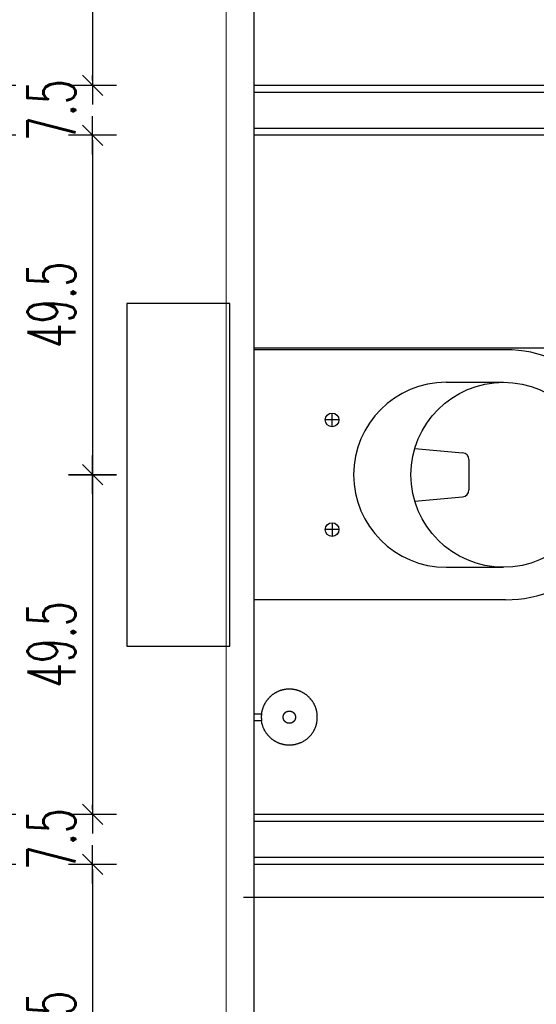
# Model space of a CAD drawing. Header units: centimetres. Extents: x -15121 to 30567, y -60641 to 0.
# Tile 135 of 256: x 6027 to 6103, y -24898 to -24754. Entities that reach past the tile are written whole.
import ezdxf

# ---------------------------------------------------------------- set-up
doc = ezdxf.new("R2010")
doc.units = ezdxf.units.CM
doc.header["$LTSCALE"] = 60
for name, color, linetype in [('AIKA podłoga wc pod meble', 8, 'Continuous'), ('AIKA sanitariaty', 7, 'Continuous'), ('AIKA widoki wymiarowanie', 7, 'Continuous'), ('AIKA widokowe', 7, 'Continuous')]:
    doc.layers.add(name, color=color, linetype=linetype)
doc.layers.add('opisy', color=1, linetype='Continuous', lineweight=15)
doc.styles.add('wymiar', font='txt.shx', dxfattribs={"width": 0.6})
doc.dimstyles.new('Dwudziestka', dxfattribs={"dimtxt": 7, "dimasz": 0.7, "dimexe": 5, "dimexo": 0, "dimgap": 2.5, "dimtad": 1, "dimtoh": 1, "dimdec": 3, "dimrnd": 0.5, "dimdsep": 46, "dimtxsty": 'wymiar', "dimblk": 'znacznik', "dimcen": 0, "dimdle": 5, "dimse1": 1, "dimse2": 1, "dimclrd": 256, "dimclre": 256, "dimclrt": 256, "dimadec": 0, "dimazin": 0, "dimtfac": 0.4, "dimtdec": 3, "dimtix": 1, "dimtofl": 0, "dimtmove": 2, "dimatfit": 3, "dimldrblk": 'znacznik', "dimfxl": 1, "dimtolj": 1, "dimarcsym": 0})

# ---------------------------------------------------------------- blocks, each defined once
blk = doc.blocks.new('toaleta top')
at = {"layer": 'AIKA sanitariaty'}
for p, q in [((-18.25, 39.75), (-18.25, 3)), ((-13.5, 31.08), (-13.5, 39.45)), ((13.5, 31.08), (13.5, 39.45)), ((18.25, 39.75), (18.25, 3)), ((-3.85, 26.52), (-3.22, 33.48)), ((-2.22, 34.39), (2.22, 34.39)), ((3.85, 26.52), (3.22, 33.48)), ((-7, 14.44), (-9, 14.44)), ((-8, 15.44), (-8, 13.44)), ((7, 14.44), (9, 14.44)), ((8, 15.44), (8, 13.44)), ((-18.25, 3), (18.25, 3)), ((25, -0.5), (-25, -0.5)), ((-25, -0.5), (-25, -15.5)), ((25, -15.5), (25, -0.5)), ((-25, -15.5), (25, -15.5))]:
    blk.add_line(p, q, dxfattribs=at)
for centre, radius in [((0, 39.45), 13.5), ((-8, 14.44), 1), ((8, 14.44), 1)]:
    blk.add_circle(centre, radius, dxfattribs=at)
for centre, radius, start, end in [((0, 39.75), 18.25, 0, 180), ((-2.22, 33.39), 1, 90, 174.822), ((2.22, 33.39), 1, 5.178, 90), ((0, 31.08), 13.5, 180, 0)]:
    blk.add_arc(centre, radius, start, end, dxfattribs=at)
blk = doc.blocks.new('sl parawan')
at = {"layer": 'AIKA widokowe'}
for p, q in [((57.5, 110.72), (-51.65, 110.72)), ((57.5, 109.72), (-52.65, 109.72)), ((-52.65, 104.42), (57.5, 104.42)), ((-51.65, 103.42), (57.5, 103.42)), ((-51.65, 103.42), (57.5, 103.42)), ((57.5, 3.3), (-52.65, 3.3)), ((57.5, 4.3), (-51.65, 4.3)), ((-52.65, -2), (57.5, -2)), ((-51.65, -3), (57.5, -3))]:
    blk.add_line(p, q, dxfattribs=at)
blk = doc.blocks.new('sl szczotka rzut')
at = {"layer": 'AIKA sanitariaty', "transparency": 33554610}
for p, q in [((22238.01, -28535.25), (22238.01, -28534.12)), ((22239.01, -28535.25), (22239.01, -28534.12)), ((22239.01, -28535.25), (22238.01, -28535.25))]:
    blk.add_line(p, q, dxfattribs=at)
for points in [[(22235.26, -28527.56), (22235.39, -28527.42), (22235.5, -28527.29), (22235.6, -28527.19), (22235.69, -28527.1), (22235.78, -28527.02), (22235.85, -28526.95), (22235.92, -28526.89), (22235.99, -28526.84), (22236.06, -28526.79), (22236.12, -28526.74), (22236.18, -28526.7), (22236.24, -28526.66), (22236.3, -28526.62), (22236.35, -28526.58), (22236.41, -28526.55), (22236.47, -28526.51), (22236.53, -28526.48), (22236.59, -28526.45), (22236.65, -28526.42), (22236.71, -28526.39), (22236.77, -28526.36), (22236.83, -28526.33), (22236.89, -28526.3), (22236.95, -28526.28), (22237.01, -28526.25), (22237.07, -28526.23), (22237.14, -28526.2), (22237.2, -28526.18), (22237.26, -28526.16), (22237.33, -28526.14), (22237.39, -28526.12), (22237.46, -28526.1), (22237.52, -28526.09), (22237.59, -28526.07), (22237.65, -28526.06), (22237.72, -28526.04), (22237.78, -28526.03), (22237.85, -28526.02), (22237.91, -28526.01), (22237.98, -28526), (22238.05, -28525.99), (22238.11, -28525.98), (22238.18, -28525.98), (22238.25, -28525.97), (22238.31, -28525.97), (22238.38, -28525.97), (22238.45, -28525.97), (22238.51, -28525.97), (22238.58, -28525.97), (22238.65, -28525.97), (22238.71, -28525.97), (22238.78, -28525.97), (22238.85, -28525.98), (22238.91, -28525.98), (22238.98, -28525.99), (22239.05, -28526), (22239.11, -28526.01), (22239.18, -28526.02), (22239.25, -28526.03), (22239.31, -28526.04), (22239.38, -28526.06), (22239.44, -28526.07), (22239.51, -28526.09), (22239.57, -28526.1), (22239.64, -28526.12), (22239.7, -28526.14), (22239.76, -28526.16), (22239.83, -28526.18), (22239.89, -28526.2), (22239.95, -28526.23), (22240.02, -28526.25), (22240.08, -28526.28), (22240.14, -28526.3), (22240.2, -28526.33), (22240.26, -28526.36), (22240.32, -28526.39), (22240.38, -28526.42), (22240.44, -28526.45), (22240.5, -28526.48), (22240.56, -28526.51), (22240.62, -28526.55), (22240.67, -28526.58), (22240.73, -28526.62), (22240.79, -28526.65), (22240.84, -28526.69), (22240.9, -28526.73), (22240.95, -28526.77), (22241, -28526.81), (22241.06, -28526.85), (22241.11, -28526.89), (22241.16, -28526.94), (22241.21, -28526.98), (22241.26, -28527.02), (22241.31, -28527.07), (22241.36, -28527.12), (22241.41, -28527.16), (22241.45, -28527.21), (22241.5, -28527.26), (22241.54, -28527.31), (22241.59, -28527.36), (22241.63, -28527.41), (22241.67, -28527.46), (22241.72, -28527.51), (22241.76, -28527.56), (22241.8, -28527.62), (22241.84, -28527.67), (22241.88, -28527.73), (22241.91, -28527.78), (22241.95, -28527.84), (22241.99, -28527.89), (22242.02, -28527.95), (22242.05, -28528.01), (22242.09, -28528.07), (22242.12, -28528.13), (22242.15, -28528.19), (22242.18, -28528.25), (22242.21, -28528.31), (22242.24, -28528.37), (22242.27, -28528.43), (22242.29, -28528.49), (22242.32, -28528.55), (22242.34, -28528.61), (22242.36, -28528.68), (22242.39, -28528.74), (22242.41, -28528.8), (22242.43, -28528.87), (22242.45, -28528.93), (22242.46, -28529), (22242.48, -28529.06), (22242.5, -28529.13), (22242.51, -28529.19), (22242.52, -28529.26), (22242.54, -28529.32), (22242.55, -28529.39), (22242.56, -28529.45), (22242.57, -28529.52), (22242.58, -28529.59), (22242.58, -28529.65), (22242.59, -28529.72), (22242.59, -28529.79), (22242.6, -28529.85), (22242.6, -28529.92), (22242.6, -28529.99), (22242.6, -28530.05), (22242.6, -28530.12), (22242.6, -28530.19), (22242.6, -28530.25), (22242.59, -28530.32), (22242.59, -28530.39), (22242.58, -28530.45), (22242.58, -28530.52), (22242.57, -28530.59), (22242.56, -28530.65), (22242.55, -28530.72), (22242.54, -28530.79), (22242.52, -28530.85), (22242.51, -28530.92), (22242.5, -28530.98), (22242.48, -28531.05), (22242.46, -28531.11), (22242.45, -28531.18), (22242.43, -28531.24), (22242.41, -28531.3), (22242.39, -28531.37), (22242.36, -28531.43), (22242.34, -28531.49), (22242.32, -28531.56), (22242.29, -28531.62), (22242.27, -28531.68), (22242.24, -28531.74), (22242.21, -28531.8), (22242.18, -28531.86), (22242.15, -28531.92), (22242.12, -28531.98), (22242.09, -28532.04), (22242.05, -28532.1), (22242.02, -28532.16), (22241.99, -28532.21), (22241.95, -28532.27), (22241.91, -28532.33), (22241.88, -28532.38), (22241.84, -28532.44), (22241.8, -28532.49), (22241.76, -28532.54), (22241.72, -28532.6), (22241.67, -28532.65), (22241.63, -28532.7), (22241.59, -28532.75), (22241.54, -28532.8), (22241.5, -28532.85), (22241.45, -28532.9), (22241.41, -28532.94), (22241.36, -28532.99), (22241.31, -28533.04), (22241.26, -28533.08), (22241.21, -28533.13), (22241.16, -28533.17), (22241.11, -28533.21), (22241.06, -28533.26), (22241, -28533.3), (22240.95, -28533.34), (22240.9, -28533.38), (22240.84, -28533.42), (22240.79, -28533.45), (22240.73, -28533.49), (22240.67, -28533.53), (22240.62, -28533.56), (22240.56, -28533.59), (22240.5, -28533.63), (22240.44, -28533.66), (22240.38, -28533.69), (22240.32, -28533.72), (22240.26, -28533.75), (22240.2, -28533.78), (22240.14, -28533.8), (22240.08, -28533.83), (22240.02, -28533.86), (22239.95, -28533.88), (22239.89, -28533.9), (22239.83, -28533.93), (22239.76, -28533.95), (22239.7, -28533.97), (22239.64, -28533.99), (22239.57, -28534), (22239.51, -28534.02), (22239.44, -28534.04), (22239.38, -28534.05), (22239.32, -28534.06), (22239.27, -28534.07), (22239.22, -28534.09), (22239.17, -28534.09), (22239.13, -28534.1), (22239.1, -28534.11), (22239.07, -28534.11), (22239.05, -28534.11), (22239.03, -28534.12), (22239.01, -28534.12), (22238.99, -28534.12), (22238.97, -28534.12), (22238.94, -28534.12), (22238.9, -28534.13), (22238.86, -28534.13), (22238.81, -28534.13), (22238.75, -28534.13), (22238.69, -28534.14), (22238.62, -28534.14), (22238.55, -28534.14), (22238.47, -28534.14), (22238.39, -28534.14), (22238.31, -28534.13), (22238.23, -28534.13), (22238.16, -28534.13), (22238.1, -28534.12), (22238.04, -28534.12), (22238, -28534.12), (22237.98, -28534.12)], [(22235.26, -28527.56), (22235.16, -28527.72), (22235.07, -28527.86), (22234.99, -28527.98), (22234.93, -28528.09), (22234.88, -28528.19), (22234.83, -28528.29), (22234.79, -28528.37), (22234.76, -28528.45), (22234.73, -28528.52), (22234.7, -28528.6), (22234.67, -28528.67), (22234.65, -28528.73), (22234.62, -28528.8), (22234.6, -28528.87), (22234.58, -28528.93), (22234.56, -28529), (22234.55, -28529.06), (22234.53, -28529.13), (22234.52, -28529.19), (22234.5, -28529.26), (22234.49, -28529.32), (22234.48, -28529.39), (22234.47, -28529.45), (22234.46, -28529.52), (22234.45, -28529.59), (22234.45, -28529.65), (22234.44, -28529.72), (22234.43, -28529.79), (22234.43, -28529.85), (22234.43, -28529.92), (22234.43, -28529.99), (22234.43, -28530.05), (22234.43, -28530.12), (22234.43, -28530.19), (22234.43, -28530.25), (22234.43, -28530.32), (22234.44, -28530.39), (22234.45, -28530.45), (22234.45, -28530.52), (22234.46, -28530.59), (22234.47, -28530.65), (22234.48, -28530.72), (22234.49, -28530.79), (22234.5, -28530.85), (22234.52, -28530.92), (22234.53, -28530.98), (22234.55, -28531.05), (22234.56, -28531.11), (22234.58, -28531.18), (22234.6, -28531.24), (22234.62, -28531.3), (22234.64, -28531.37), (22234.66, -28531.43), (22234.69, -28531.49), (22234.71, -28531.56), (22234.74, -28531.62), (22234.76, -28531.68), (22234.79, -28531.74), (22234.82, -28531.8), (22234.85, -28531.86), (22234.88, -28531.92), (22234.91, -28531.98), (22234.94, -28532.04), (22234.97, -28532.1), (22235.01, -28532.16), (22235.04, -28532.21), (22235.08, -28532.27), (22235.11, -28532.33), (22235.15, -28532.38), (22235.19, -28532.44), (22235.23, -28532.49), (22235.27, -28532.54), (22235.31, -28532.6), (22235.35, -28532.65), (22235.4, -28532.7), (22235.44, -28532.75), (22235.48, -28532.8), (22235.53, -28532.85), (22235.58, -28532.9), (22235.62, -28532.94), (22235.67, -28532.99), (22235.72, -28533.04), (22235.77, -28533.08), (22235.82, -28533.13), (22235.87, -28533.17), (22235.92, -28533.21), (22235.97, -28533.26), (22236.03, -28533.3), (22236.08, -28533.34), (22236.13, -28533.38), (22236.19, -28533.42), (22236.24, -28533.45), (22236.3, -28533.49), (22236.36, -28533.53), (22236.41, -28533.56), (22236.47, -28533.59), (22236.53, -28533.63), (22236.59, -28533.66), (22236.65, -28533.69), (22236.71, -28533.72), (22236.78, -28533.75), (22236.84, -28533.78), (22236.92, -28533.81), (22236.99, -28533.85), (22237.07, -28533.88), (22237.16, -28533.91), (22237.26, -28533.94), (22237.37, -28533.97), (22237.49, -28534.01), (22237.63, -28534.04), (22237.79, -28534.08), (22237.98, -28534.12)]]:
    blk.add_lwpolyline(points, dxfattribs=at)
blk.add_lwpolyline([(22239.38, -28530.29), (22239.39, -28530.27), (22239.39, -28530.26), (22239.39, -28530.24), (22239.39, -28530.23), (22239.4, -28530.21), (22239.4, -28530.2), (22239.4, -28530.19), (22239.4, -28530.17), (22239.41, -28530.16), (22239.41, -28530.14), (22239.41, -28530.13), (22239.41, -28530.11), (22239.41, -28530.1), (22239.41, -28530.08), (22239.41, -28530.07), (22239.41, -28530.05), (22239.41, -28530.04), (22239.41, -28530.02), (22239.41, -28530.01), (22239.41, -28530), (22239.41, -28529.98), (22239.41, -28529.97), (22239.41, -28529.95), (22239.4, -28529.94), (22239.4, -28529.92), (22239.4, -28529.91), (22239.4, -28529.89), (22239.39, -28529.88), (22239.39, -28529.86), (22239.39, -28529.85), (22239.39, -28529.84), (22239.38, -28529.82), (22239.38, -28529.81), (22239.37, -28529.79), (22239.37, -28529.78), (22239.36, -28529.77), (22239.36, -28529.75), (22239.35, -28529.74), (22239.35, -28529.72), (22239.34, -28529.71), (22239.34, -28529.7), (22239.33, -28529.68), (22239.33, -28529.67), (22239.32, -28529.66), (22239.31, -28529.64), (22239.31, -28529.63), (22239.3, -28529.62), (22239.29, -28529.6), (22239.28, -28529.59), (22239.28, -28529.58), (22239.27, -28529.57), (22239.26, -28529.55), (22239.25, -28529.54), (22239.24, -28529.53), (22239.24, -28529.52), (22239.23, -28529.51), (22239.22, -28529.5), (22239.21, -28529.48), (22239.2, -28529.47), (22239.19, -28529.46), (22239.18, -28529.45), (22239.17, -28529.44), (22239.16, -28529.43), (22239.15, -28529.42), (22239.14, -28529.41), (22239.13, -28529.4), (22239.12, -28529.39), (22239.11, -28529.38), (22239.1, -28529.37), (22239.08, -28529.36), (22239.07, -28529.35), (22239.06, -28529.34), (22239.05, -28529.33), (22239.04, -28529.32), (22239.03, -28529.32), (22239.01, -28529.31), (22239, -28529.3), (22238.99, -28529.29), (22238.98, -28529.28), (22238.96, -28529.28), (22238.95, -28529.27), (22238.94, -28529.26), (22238.92, -28529.25), (22238.91, -28529.25), (22238.9, -28529.24), (22238.88, -28529.24), (22238.87, -28529.23), (22238.86, -28529.22), (22238.84, -28529.22), (22238.83, -28529.21), (22238.82, -28529.21), (22238.8, -28529.2), (22238.79, -28529.2), (22238.77, -28529.19), (22238.76, -28529.19), (22238.75, -28529.19), (22238.73, -28529.18), (22238.72, -28529.18), (22238.7, -28529.18), (22238.69, -28529.17), (22238.67, -28529.17), (22238.66, -28529.17), (22238.65, -28529.17), (22238.63, -28529.16), (22238.62, -28529.16), (22238.6, -28529.16), (22238.59, -28529.16), (22238.57, -28529.16), (22238.56, -28529.16), (22238.54, -28529.16), (22238.53, -28529.16), (22238.51, -28529.16), (22238.5, -28529.16), (22238.48, -28529.16), (22238.47, -28529.16), (22238.46, -28529.16), (22238.44, -28529.16), (22238.43, -28529.16), (22238.41, -28529.16), (22238.4, -28529.16), (22238.38, -28529.17), (22238.37, -28529.17), (22238.35, -28529.17), (22238.34, -28529.17), (22238.32, -28529.18), (22238.31, -28529.18), (22238.3, -28529.18), (22238.28, -28529.19), (22238.27, -28529.19), (22238.25, -28529.19), (22238.24, -28529.2), (22238.23, -28529.2), (22238.21, -28529.21), (22238.2, -28529.21), (22238.18, -28529.22), (22238.17, -28529.22), (22238.16, -28529.23), (22238.14, -28529.24), (22238.13, -28529.24), (22238.12, -28529.25), (22238.1, -28529.25), (22238.09, -28529.26), (22238.08, -28529.27), (22238.07, -28529.28), (22238.05, -28529.28), (22238.04, -28529.29), (22238.03, -28529.3), (22238.02, -28529.31), (22238, -28529.32), (22237.99, -28529.32), (22237.98, -28529.33), (22237.97, -28529.34), (22237.96, -28529.35), (22237.94, -28529.36), (22237.93, -28529.37), (22237.92, -28529.38), (22237.91, -28529.39), (22237.9, -28529.4), (22237.89, -28529.41), (22237.88, -28529.42), (22237.87, -28529.43), (22237.86, -28529.44), (22237.85, -28529.45), (22237.84, -28529.46), (22237.83, -28529.47), (22237.82, -28529.48), (22237.81, -28529.5), (22237.8, -28529.51), (22237.79, -28529.52), (22237.78, -28529.53), (22237.78, -28529.54), (22237.77, -28529.55), (22237.76, -28529.57), (22237.75, -28529.58), (22237.74, -28529.59), (22237.74, -28529.6), (22237.73, -28529.62), (22237.72, -28529.63), (22237.72, -28529.64), (22237.71, -28529.66), (22237.7, -28529.67), (22237.7, -28529.68), (22237.69, -28529.7), (22237.68, -28529.71), (22237.68, -28529.72), (22237.67, -28529.74), (22237.67, -28529.75), (22237.66, -28529.77), (22237.66, -28529.78), (22237.65, -28529.79), (22237.65, -28529.81), (22237.65, -28529.82), (22237.64, -28529.84), (22237.64, -28529.85), (22237.64, -28529.86), (22237.63, -28529.88), (22237.63, -28529.89), (22237.63, -28529.91), (22237.63, -28529.92), (22237.62, -28529.94), (22237.62, -28529.95), (22237.62, -28529.97), (22237.62, -28529.98), (22237.62, -28530), (22237.62, -28530.01), (22237.62, -28530.02), (22237.62, -28530.04), (22237.62, -28530.05), (22237.62, -28530.07), (22237.62, -28530.08), (22237.62, -28530.1), (22237.62, -28530.11), (22237.62, -28530.13), (22237.62, -28530.14), (22237.62, -28530.16), (22237.62, -28530.17), (22237.63, -28530.19), (22237.63, -28530.2), (22237.63, -28530.21), (22237.63, -28530.23), (22237.64, -28530.24), (22237.64, -28530.26), (22237.64, -28530.27), (22237.65, -28530.29), (22237.65, -28530.3), (22237.65, -28530.31), (22237.66, -28530.33), (22237.66, -28530.34), (22237.67, -28530.36), (22237.67, -28530.37), (22237.68, -28530.38), (22237.68, -28530.4), (22237.69, -28530.41), (22237.7, -28530.42), (22237.7, -28530.44), (22237.71, -28530.45), (22237.72, -28530.46), (22237.72, -28530.48), (22237.73, -28530.49), (22237.74, -28530.5), (22237.74, -28530.52), (22237.75, -28530.53), (22237.76, -28530.54), (22237.77, -28530.55), (22237.78, -28530.56), (22237.78, -28530.58), (22237.79, -28530.59), (22237.8, -28530.6), (22237.81, -28530.61), (22237.82, -28530.62), (22237.83, -28530.63), (22237.84, -28530.65), (22237.85, -28530.66), (22237.86, -28530.67), (22237.87, -28530.68), (22237.88, -28530.69), (22237.89, -28530.7), (22237.9, -28530.71), (22237.91, -28530.72), (22237.92, -28530.73), (22237.93, -28530.74), (22237.94, -28530.75), (22237.96, -28530.76), (22237.97, -28530.77), (22237.98, -28530.78), (22237.99, -28530.78), (22238, -28530.79), (22238.02, -28530.8), (22238.03, -28530.81), (22238.04, -28530.82), (22238.05, -28530.82), (22238.07, -28530.83), (22238.08, -28530.84), (22238.09, -28530.85), (22238.1, -28530.85), (22238.12, -28530.86), (22238.13, -28530.87), (22238.14, -28530.87), (22238.16, -28530.88), (22238.17, -28530.88), (22238.18, -28530.89), (22238.2, -28530.89), (22238.21, -28530.9), (22238.23, -28530.9), (22238.24, -28530.91), (22238.25, -28530.91), (22238.27, -28530.92), (22238.28, -28530.92), (22238.3, -28530.92), (22238.31, -28530.93), (22238.32, -28530.93), (22238.34, -28530.93), (22238.35, -28530.94), (22238.37, -28530.94), (22238.38, -28530.94), (22238.4, -28530.94), (22238.41, -28530.95), (22238.43, -28530.95), (22238.44, -28530.95), (22238.46, -28530.95), (22238.47, -28530.95), (22238.48, -28530.95), (22238.5, -28530.95), (22238.51, -28530.95), (22238.53, -28530.95), (22238.54, -28530.95), (22238.56, -28530.95), (22238.57, -28530.95), (22238.59, -28530.95), (22238.6, -28530.95), (22238.62, -28530.95), (22238.63, -28530.94), (22238.65, -28530.94), (22238.66, -28530.94), (22238.67, -28530.94), (22238.69, -28530.93), (22238.7, -28530.93), (22238.72, -28530.93), (22238.73, -28530.92), (22238.75, -28530.92), (22238.76, -28530.92), (22238.77, -28530.91), (22238.79, -28530.91), (22238.8, -28530.9), (22238.82, -28530.9), (22238.83, -28530.89), (22238.84, -28530.89), (22238.86, -28530.88), (22238.87, -28530.88), (22238.88, -28530.87), (22238.9, -28530.87), (22238.91, -28530.86), (22238.92, -28530.85), (22238.94, -28530.85), (22238.95, -28530.84), (22238.96, -28530.83), (22238.98, -28530.82), (22238.99, -28530.82), (22239, -28530.81), (22239.01, -28530.8), (22239.03, -28530.79), (22239.04, -28530.78), (22239.05, -28530.78), (22239.06, -28530.77), (22239.07, -28530.76), (22239.08, -28530.75), (22239.1, -28530.74), (22239.11, -28530.73), (22239.12, -28530.72), (22239.13, -28530.71), (22239.14, -28530.7), (22239.15, -28530.69), (22239.16, -28530.68), (22239.17, -28530.67), (22239.18, -28530.66), (22239.19, -28530.65), (22239.2, -28530.63), (22239.21, -28530.62), (22239.22, -28530.61), (22239.23, -28530.6), (22239.24, -28530.59), (22239.24, -28530.58), (22239.25, -28530.56), (22239.26, -28530.55), (22239.27, -28530.54), (22239.28, -28530.53), (22239.28, -28530.52), (22239.29, -28530.5), (22239.3, -28530.49), (22239.31, -28530.48), (22239.31, -28530.46), (22239.32, -28530.45), (22239.33, -28530.44), (22239.33, -28530.42), (22239.34, -28530.41), (22239.34, -28530.4), (22239.35, -28530.38), (22239.35, -28530.37), (22239.36, -28530.36), (22239.36, -28530.34), (22239.37, -28530.33), (22239.37, -28530.31), (22239.38, -28530.3)], close=True, dxfattribs=at)
blk = doc.blocks.new('znacznik')
at = {"color": 0}
for points in [[(0, -5), (0, 5)], [(-4, 0), (4, 0)]]:
    blk.add_lwpolyline(points, dxfattribs=at)
at = {"color": 1}
blk.add_lwpolyline([(-2.12, -2.12), (2.12, 2.12)], dxfattribs=at)
blk = doc.blocks.new('*D6152')
at = {"layer": 'AIKA widoki wymiarowanie', "lineweight": -2}
blk.add_line((6037.95, -24714.59), (6037.95, -24762.76), dxfattribs=at)
at = {"layer": 'Defpoints', "color": 0}
for p in [(6061.46, -24713.89), (6037.95, -24763.46), (6071.2, -24763.46)]:
    blk.add_point(p, dxfattribs=at)
at = {"layer": 'AIKA widoki wymiarowanie', "linetype": 'ByBlock', "lineweight": -2, "xscale": 0.7, "yscale": 0.7, "zscale": 0.7}
for p, rotation in [((6037.95, -24713.89), 90), ((6037.95, -24763.46), 270)]:
    blk.add_blockref('znacznik', p, dxfattribs=dict(at, rotation=rotation))
at = {"layer": 'AIKA widoki wymiarowanie', "insert": (6031.95, -24738.67), "char_height": 7, "attachment_point": 5, "rotation": 90, "style": 'wymiar'}
blk.add_mtext('\\A1;49.5', dxfattribs=at)
blk = doc.blocks.new('*D6153')
at = {"layer": 'AIKA widoki wymiarowanie', "lineweight": -2}
for p, q in [((6037.95, -24762.76), (6037.95, -24762.06)), ((6037.95, -24771.46), (6037.95, -24772.16))]:
    blk.add_line(p, q, dxfattribs=at)
at = {"layer": 'Defpoints', "color": 0}
for p in [(6071.2, -24763.46), (6037.95, -24770.76), (6071.2, -24770.76)]:
    blk.add_point(p, dxfattribs=at)
at = {"layer": 'AIKA widoki wymiarowanie', "linetype": 'ByBlock', "lineweight": -2, "xscale": 0.7, "yscale": 0.7, "zscale": 0.7}
for p, rotation in [((6037.95, -24763.46), 270), ((6037.95, -24770.76), 90)]:
    blk.add_blockref('znacznik', p, dxfattribs=dict(at, rotation=rotation))
at = {"layer": 'AIKA widoki wymiarowanie', "insert": (6031.95, -24767.11), "char_height": 7, "attachment_point": 5, "rotation": 90, "style": 'wymiar'}
blk.add_mtext('\\A1;7.5', dxfattribs=at)
blk = doc.blocks.new('*D6154')
at = {"layer": 'AIKA widoki wymiarowanie', "lineweight": -2}
blk.add_line((6037.95, -24771.46), (6037.95, -24819.62), dxfattribs=at)
at = {"layer": 'Defpoints', "color": 0}
for p in [(6071.2, -24770.76), (6037.95, -24820.32), (6076.05, -24820.32)]:
    blk.add_point(p, dxfattribs=at)
at = {"layer": 'AIKA widoki wymiarowanie', "linetype": 'ByBlock', "lineweight": -2, "xscale": 0.7, "yscale": 0.7, "zscale": 0.7}
for p, rotation in [((6037.95, -24770.76), 90), ((6037.95, -24820.32), 270)]:
    blk.add_blockref('znacznik', p, dxfattribs=dict(at, rotation=rotation))
at = {"layer": 'AIKA widoki wymiarowanie', "insert": (6031.95, -24795.54), "char_height": 7, "attachment_point": 5, "rotation": 90, "style": 'wymiar'}
blk.add_mtext('\\A1;49.5', dxfattribs=at)
blk = doc.blocks.new('*D6155')
at = {"layer": 'AIKA widoki wymiarowanie', "lineweight": -2}
blk.add_line((6037.95, -24821.02), (6037.95, -24869.18), dxfattribs=at)
at = {"layer": 'Defpoints', "color": 0}
for p in [(6076.05, -24820.32), (6037.95, -24869.88), (6071.2, -24869.88)]:
    blk.add_point(p, dxfattribs=at)
at = {"layer": 'AIKA widoki wymiarowanie', "linetype": 'ByBlock', "lineweight": -2, "xscale": 0.7, "yscale": 0.7, "zscale": 0.7}
for p, rotation in [((6037.95, -24820.32), 90), ((6037.95, -24869.88), 270)]:
    blk.add_blockref('znacznik', p, dxfattribs=dict(at, rotation=rotation))
at = {"layer": 'AIKA widoki wymiarowanie', "insert": (6031.95, -24845.1), "char_height": 7, "attachment_point": 5, "rotation": 90, "style": 'wymiar'}
blk.add_mtext('\\A1;49.5', dxfattribs=at)
blk = doc.blocks.new('*D6156')
at = {"layer": 'AIKA widoki wymiarowanie', "lineweight": -2}
for p, q in [((6037.95, -24869.18), (6037.95, -24868.48)), ((6037.95, -24877.88), (6037.95, -24878.58))]:
    blk.add_line(p, q, dxfattribs=at)
at = {"layer": 'Defpoints', "color": 0}
for p in [(6071.2, -24869.88), (6037.95, -24877.18), (6071.2, -24877.18)]:
    blk.add_point(p, dxfattribs=at)
at = {"layer": 'AIKA widoki wymiarowanie', "linetype": 'ByBlock', "lineweight": -2, "xscale": 0.7, "yscale": 0.7, "zscale": 0.7}
for p, rotation in [((6037.95, -24869.88), 270), ((6037.95, -24877.18), 90)]:
    blk.add_blockref('znacznik', p, dxfattribs=dict(at, rotation=rotation))
at = {"layer": 'AIKA widoki wymiarowanie', "insert": (6031.95, -24873.53), "char_height": 7, "attachment_point": 5, "rotation": 90, "style": 'wymiar'}
blk.add_mtext('\\A1;7.5', dxfattribs=at)
blk = doc.blocks.new('*D6157')
at = {"layer": 'AIKA widoki wymiarowanie', "lineweight": -2}
blk.add_line((6037.95, -24877.88), (6037.95, -24926.04), dxfattribs=at)
at = {"layer": 'Defpoints', "color": 0}
for p in [(6071.2, -24877.18), (6037.95, -24926.74), (6076.05, -24926.74)]:
    blk.add_point(p, dxfattribs=at)
at = {"layer": 'AIKA widoki wymiarowanie', "linetype": 'ByBlock', "lineweight": -2, "xscale": 0.7, "yscale": 0.7, "zscale": 0.7}
for p, rotation in [((6037.95, -24877.18), 90), ((6037.95, -24926.74), 270)]:
    blk.add_blockref('znacznik', p, dxfattribs=dict(at, rotation=rotation))
at = {"layer": 'AIKA widoki wymiarowanie', "insert": (6031.95, -24901.96), "char_height": 7, "attachment_point": 5, "rotation": 90, "style": 'wymiar'}
blk.add_mtext('\\A1;49.5', dxfattribs=at)
blk = doc.blocks.new('*D6164')
at = {"layer": 'AIKA widoki wymiarowanie', "lineweight": -2}
blk.add_line((6023.25, -24662.18), (6023.25, -24762.76), dxfattribs=at)
at = {"layer": 'Defpoints', "color": 0}
for p in [(6066.67, -24661.48), (6023.25, -24763.46), (6071.2, -24763.46)]:
    blk.add_point(p, dxfattribs=at)
at = {"layer": 'AIKA widoki wymiarowanie', "linetype": 'ByBlock', "lineweight": -2, "xscale": 0.7, "yscale": 0.7, "zscale": 0.7}
for p, rotation in [((6023.25, -24661.48), 90), ((6023.25, -24763.46), 270)]:
    blk.add_blockref('znacznik', p, dxfattribs=dict(at, rotation=rotation))
at = {"layer": 'AIKA widoki wymiarowanie', "insert": (6017.25, -24712.47), "char_height": 7, "attachment_point": 5, "rotation": 90, "style": 'wymiar'}
blk.add_mtext('\\A1;102', dxfattribs=at)
blk = doc.blocks.new('*D5942')
at = {"layer": 'AIKA widoki wymiarowanie', "lineweight": -2}
for p, q in [((6023.25, -24762.76), (6023.25, -24762.06)), ((6023.25, -24771.46), (6023.25, -24772.16))]:
    blk.add_line(p, q, dxfattribs=at)
at = {"layer": 'Defpoints', "color": 0}
for p in [(6071.2, -24763.46), (6023.25, -24770.76), (6071.6, -24770.76)]:
    blk.add_point(p, dxfattribs=at)
at = {"layer": 'AIKA widoki wymiarowanie', "linetype": 'ByBlock', "lineweight": -2, "xscale": 0.7, "yscale": 0.7, "zscale": 0.7}
for p, rotation in [((6023.25, -24763.46), 270), ((6023.25, -24770.76), 90)]:
    blk.add_blockref('znacznik', p, dxfattribs=dict(at, rotation=rotation))
at = {"layer": 'AIKA widoki wymiarowanie', "insert": (6017.25, -24767.11), "char_height": 7, "attachment_point": 5, "rotation": 90, "style": 'wymiar'}
blk.add_mtext('\\A1;7.5', dxfattribs=at)
blk = doc.blocks.new('*D5943')
at = {"layer": 'AIKA widoki wymiarowanie', "lineweight": -2}
blk.add_line((6023.25, -24771.46), (6023.25, -24869.18), dxfattribs=at)
at = {"layer": 'Defpoints', "color": 0}
for p in [(6071.6, -24770.76), (6023.25, -24869.88), (6071.2, -24869.88)]:
    blk.add_point(p, dxfattribs=at)
at = {"layer": 'AIKA widoki wymiarowanie', "linetype": 'ByBlock', "lineweight": -2, "xscale": 0.7, "yscale": 0.7, "zscale": 0.7}
for p, rotation in [((6023.25, -24770.76), 90), ((6023.25, -24869.88), 270)]:
    blk.add_blockref('znacznik', p, dxfattribs=dict(at, rotation=rotation))
at = {"layer": 'AIKA widoki wymiarowanie', "insert": (6017.25, -24820.32), "char_height": 7, "attachment_point": 5, "rotation": 90, "style": 'wymiar'}
blk.add_mtext('\\A1;99', dxfattribs=at)
blk = doc.blocks.new('*D5944')
at = {"layer": 'AIKA widoki wymiarowanie', "lineweight": -2}
for p, q in [((6023.25, -24869.18), (6023.25, -24868.48)), ((6023.25, -24877.88), (6023.25, -24878.58))]:
    blk.add_line(p, q, dxfattribs=at)
at = {"layer": 'Defpoints', "color": 0}
for p in [(6071.2, -24869.88), (6023.25, -24877.18), (6071.2, -24877.18)]:
    blk.add_point(p, dxfattribs=at)
at = {"layer": 'AIKA widoki wymiarowanie', "linetype": 'ByBlock', "lineweight": -2, "xscale": 0.7, "yscale": 0.7, "zscale": 0.7}
for p, rotation in [((6023.25, -24869.88), 270), ((6023.25, -24877.18), 90)]:
    blk.add_blockref('znacznik', p, dxfattribs=dict(at, rotation=rotation))
at = {"layer": 'AIKA widoki wymiarowanie', "insert": (6017.25, -24873.53), "char_height": 7, "attachment_point": 5, "rotation": 90, "style": 'wymiar'}
blk.add_mtext('\\A1;7.5', dxfattribs=at)
blk = doc.blocks.new('*D5945')
at = {"layer": 'AIKA widoki wymiarowanie', "lineweight": -2}
blk.add_line((6023.25, -24877.88), (6023.25, -24974.63), dxfattribs=at)
at = {"layer": 'Defpoints', "color": 0}
for p in [(6071.2, -24877.18), (6023.25, -24975.33), (6071.2, -24975.33)]:
    blk.add_point(p, dxfattribs=at)
at = {"layer": 'AIKA widoki wymiarowanie', "linetype": 'ByBlock', "lineweight": -2, "xscale": 0.7, "yscale": 0.7, "zscale": 0.7}
for p, rotation in [((6023.25, -24877.18), 90), ((6023.25, -24975.33), 270)]:
    blk.add_blockref('znacznik', p, dxfattribs=dict(at, rotation=rotation))
at = {"layer": 'AIKA widoki wymiarowanie', "insert": (6017.25, -24926.25), "char_height": 7, "attachment_point": 5, "rotation": 90, "style": 'wymiar'}
blk.add_mtext('\\A1;98', dxfattribs=at)
blk = doc.blocks.new('*D6166')
at = {"layer": 'AIKA widoki wymiarowanie', "lineweight": -2, "transparency": 16777216}
blk.add_line((6003.58, -25084.78), (6003.58, -24662.19), dxfattribs=at)
at = {"layer": 'Defpoints', "color": 0, "transparency": 16777216}
for p in [(6003.58, -24661.49), (6061.46, -24661.49), (6064.1, -25085.48)]:
    blk.add_point(p, dxfattribs=at)
at = {"layer": 'AIKA widoki wymiarowanie', "lineweight": -2, "transparency": 16777216, "xscale": 0.7, "yscale": 0.7, "zscale": 0.7}
for p, rotation in [((6003.58, -24661.49), 90), ((6003.58, -25085.48), 270)]:
    blk.add_blockref('znacznik', p, dxfattribs=dict(at, rotation=rotation))
at = {"layer": 'AIKA widoki wymiarowanie', "transparency": 16777216, "insert": (5997.58, -24873.49), "char_height": 7, "attachment_point": 5, "rotation": 90, "style": 'wymiar'}
blk.add_mtext('\\A1;424', dxfattribs=at)

msp = doc.modelspace()

# ---------------------------------------------------------------- linework, layer by layer
at = {"layer": 'AIKA podłoga wc pod meble'}
for p, q in [((6368.9623, -24801.8356), (6061.4623, -24801.8356)), ((6368.9623, -24801.8356), (6061.4623, -24801.8356)), ((6350.4623, -24882.0356), (6059.9623, -24882.0356)), ((6350.4623, -24882.0356), (6059.9623, -24882.0356))]:
    msp.add_line(p, q, dxfattribs=at)
msp.add_lwpolyline([(6471.9623, -24641.4802), (6471.9623, -24661.4802), (6386.9623, -24661.4802), (6386.9623, -24672.9802), (6368.9623, -24672.9802), (6368.9623, -24661.4802), (6061.4623, -24661.4802), (6061.4623, -25085.4802), (6506.4623, -25085.4802), (6506.4623, -24930.4802), (6350.4623, -24930.4802), (6350.4623, -24864.3728), (6368.9623, -24864.3728), (6368.9623, -24762.9802), (6386.9623, -24762.9802), (6386.9623, -24900.4802), (6668.9623, -24900.4802), (6668.9623, -24661.4802), (6572.9623, -24661.4802), (6572.9623, -24641.4802)], close=True, dxfattribs=at)
msp.add_lwpolyline([(6471.9623, -24641.4802), (6471.9623, -24661.4802), (6386.9623, -24661.4802), (6386.9623, -24672.9802), (6368.9623, -24672.9802), (6368.9623, -24661.4802), (6061.4623, -24661.4802), (6061.4623, -25085.4802), (6506.4623, -25085.4802), (6506.4623, -24930.4802), (6350.4623, -24930.4802), (6350.4623, -24864.3728), (6368.9623, -24864.3728), (6368.9623, -24762.9802), (6386.9623, -24762.9802), (6386.9623, -24900.4802), (6668.9623, -24900.4802), (6668.9623, -24661.4802), (6572.9623, -24661.4802), (6572.9623, -24641.4802)], close=True, dxfattribs=at)
at = {"layer": 'opisy', "color": 8}
msp.add_line((6057.4623, -25088.5142), (6057.4623, -24658.4802), dxfattribs=at)

# ---------------------------------------------------------------- block references
at = {"layer": 'AIKA sanitariaty', "color": 8, "rotation": 270}
msp.add_blockref('toaleta top', (6058.4623, -24820.3172), dxfattribs=at)
at = {"layer": 'AIKA sanitariaty', "color": 8, "xscale": -1, "rotation": 270}
msp.add_blockref('sl szczotka rzut', (34596.7159, -47094.2119), dxfattribs=at)
at = {"layer": 'AIKA widokowe', "color": 8, "xscale": -1}
msp.add_blockref('sl parawan', (6118.9623, -24874.1792), dxfattribs=at)

# ---------------------------------------------------------------- dimensions: what is measured, and where the dimension line sits
at = {"layer": 'AIKA widoki wymiarowanie'}
for base, p1, p2, picture, middle in [((6003.5798, -24661.4899), (6064.0975, -25085.4802), (6061.4623, -24661.4899), '*D6166', (5997.5798, -24873.4851)), ((6023.2534, -24763.4552), (6066.6742, -24661.4802), (6071.2023, -24763.4552), '*D6164', (6017.2534, -24712.4677)), ((6037.954, -24763.4552), (6061.4623, -24713.8932), (6071.2023, -24763.4552), '*D6152', (6031.954, -24738.6742)), ((6023.2534, -24770.7552), (6071.2023, -24763.4552), (6071.5956, -24770.7552), '*D5942', (6017.2534, -24767.1052)), ((6037.954, -24770.7552), (6071.2023, -24763.4552), (6071.2023, -24770.7552), '*D6153', (6031.954, -24767.1052)), ((6023.2534, -24869.8792), (6071.5956, -24770.7552), (6071.2023, -24869.8792), '*D5943', (6017.2534, -24820.3172)), ((6037.954, -24820.3172), (6071.2023, -24770.7552), (6076.0465, -24820.3172), '*D6154', (6031.954, -24795.5362)), ((6037.954, -24869.8792), (6076.0465, -24820.3172), (6071.2023, -24869.8792), '*D6155', (6031.954, -24845.0982)), ((6023.2534, -24877.1792), (6071.2023, -24869.8792), (6071.2023, -24877.1792), '*D5944', (6017.2534, -24873.5292)), ((6037.954, -24877.1792), (6071.2023, -24869.8792), (6071.2023, -24877.1792), '*D6156', (6031.954, -24873.5292)), ((6023.2534, -24975.3292), (6071.2023, -24877.1792), (6071.2023, -24975.3292), '*D5945', (6017.2534, -24926.2542)), ((6037.954, -24926.7412), (6071.2023, -24877.1792), (6076.0465, -24926.7412), '*D6157', (6031.954, -24901.9602))]:
    dim = msp.add_linear_dim(base=base, p1=p1, p2=p2, angle=90, dimstyle='Dwudziestka', dxfattribs=at)
    dim.commit()
    dim.dimension.update_dxf_attribs({"geometry": picture, "text_midpoint": middle})

doc.saveas('drawing.dxf')
